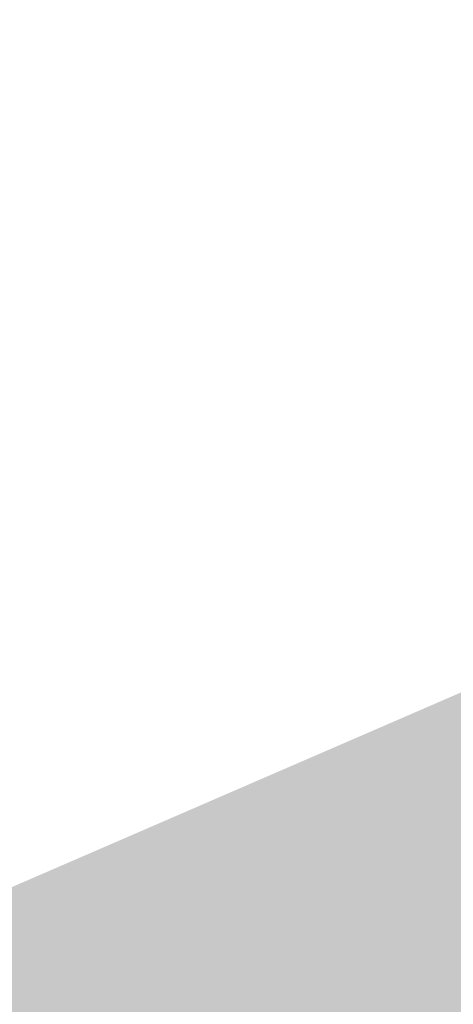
# Model space of a CAD drawing. Header units: millimetres. Extents: x 3267 to 3416, y 1494 to 1704.
# Tile 184 of 256: x 3323.535 to 3324.509, y 1646.473 to 1648.68. Entities that reach past the tile are written whole.
import ezdxf

# ---------------------------------------------------------------- set-up
doc = ezdxf.new("R2010")
doc.units = ezdxf.units.MM
doc.layers.get('0').update_dxf_attribs({"lineweight": 5})
doc.layers.add('1_trawa', color=94, linetype='Continuous', lineweight=13)
picture_1 = doc.add_image_def('image1.jpg', size_in_pixel=(9921, 7015))

msp = doc.modelspace()

# ---------------------------------------------------------------- hatches: boundary and pattern name
at = {"layer": '1_trawa'}
h = msp.add_hatch(dxfattribs=at)
h.set_pattern_fill('GRASS', color=256, scale=0.02)
h.paths.add_polyline_path([(3334.497, 1628.9652), (3339.0975, 1619.4213), (3348.9953, 1624.3562), (3346.994, 1628.7124), (3349.3865, 1629.9737), (3347.1512, 1634.4877)])
h.paths.add_polyline_path([(3321.0102, 1612.4815), (3332.9325, 1618.2285), (3329.2955, 1625.7736), (3317.3732, 1620.0266)])
h.paths.add_polyline_path([(3364.3966, 1640.3923), (3362.9801, 1643.7026), (3354.9045, 1640.1453), (3358.8282, 1631.2377), (3364.4592, 1633.7181), (3363.2067, 1636.6064), (3362.064, 1639.3526)])
h.paths.add_polyline_path([(3329.5269, 1638.0159), (3330.259, 1638.3334), (3326.1318, 1647.8675), (3310.174, 1640.9595), (3309.0511, 1640.4276), (3314.9073, 1627.2944), (3331.8101, 1634.8316), (3331.4478, 1635.579), (3330.2543, 1638.3314), (3329.5269, 1638.0159), (3330.7204, 1635.2636), (3323.8395, 1632.2798), (3322.6459, 1635.0686)])
h.paths.add_polyline_path([(3333.9168, 1643.3717), (3332.2997, 1647.1008), (3342.8733, 1651.6858), (3346.6663, 1648.736), (3348.1226, 1645.1719), (3343.0771, 1642.984), (3341.0397, 1642.0803), (3340.2172, 1643.9238), (3338.841, 1643.327), (3338.0453, 1645.162)])

# ---------------------------------------------------------------- pictures from other files: only their frames are drawn
image = msp.add_image(picture_1, insert=(3267.0464, 1704.245), size_in_units=(210.4454, 148.803), rotation=-90, dxfattribs=dict(fade=42))
image.dxf.flags = 7

doc.saveas('drawing.dxf')
